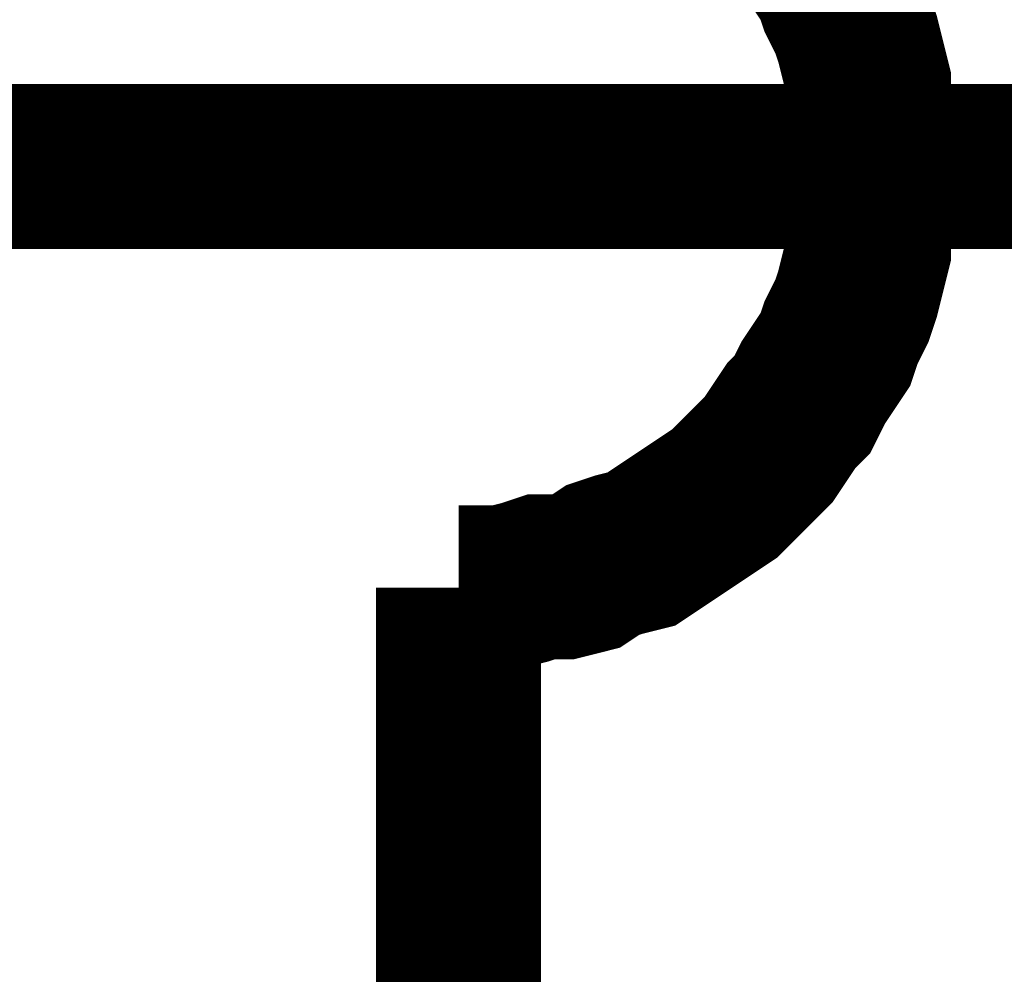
# Model space of a CAD drawing. Header units: inches. Extents: x 0 to 17, y 0 to 11.
# Tile 16 of 48: x 6.319 to 6.3895, y 5.692 to 5.7603. Entities that reach past the tile are written whole.
import ezdxf

# ---------------------------------------------------------------- set-up
doc = ezdxf.new("R2010")
doc.units = ezdxf.units.IN
doc.header["$MEASUREMENT"] = 0
doc.layers.add('Sheet', color=255, linetype='Continuous')

msp = doc.modelspace()

# ---------------------------------------------------------------- linework, layer by layer
at = {"layer": 'Sheet'}
for points in [[(6.380154, 5.749784, 0.0118, 0.0118, 0), (6.380154, 5.75137, 0.0118, 0.0118, 0), (6.380154, 5.752956, 0.0118, 0.0118, 0), (6.379757, 5.754542, 0.0118, 0.0118, 0), (6.379757, 5.755731, 0.0118, 0.0118, 0), (6.379361, 5.757317, 0.0118, 0.0118, 0), (6.378965, 5.758903, 0.0118, 0.0118, 0), (6.378568, 5.760092, 0.0118, 0.0118, 0), (6.377775, 5.761678, 0.0118, 0.0118, 0), (6.377379, 5.762868, 0.0118, 0.0118, 0), (6.376586, 5.764057, 0.0118, 0.0118, 0), (6.375793, 5.765247, 0.0118, 0.0118, 0), (6.375, 5.766832, 0.0118, 0.0118, 0)], [(5.630457, 5.749784, 0.0118, 0.0118, 0), (8.100373, 5.749784, 0.0118, 0.0118, 0)], [(6.35042, 5.719651, 0.0118, 0.0118, 0), (6.352006, 5.719651, 0.0118, 0.0118, 0), (6.353591, 5.719651, 0.0118, 0.0118, 0), (6.355177, 5.720048, 0.0118, 0.0118, 0), (6.356367, 5.720444, 0.0118, 0.0118, 0), (6.357952, 5.720444, 0.0118, 0.0118, 0), (6.359538, 5.720841, 0.0118, 0.0118, 0), (6.360728, 5.721634, 0.0118, 0.0118, 0), (6.361917, 5.72203, 0.0118, 0.0118, 0), (6.363503, 5.722426, 0.0118, 0.0118, 0), (6.364692, 5.723219, 0.0118, 0.0118, 0), (6.365882, 5.724012, 0.0118, 0.0118, 0), (6.367071, 5.724805, 0.0118, 0.0118, 0), (6.36826, 5.725598, 0.0118, 0.0118, 0), (6.36945, 5.726391, 0.0118, 0.0118, 0), (6.370639, 5.727581, 0.0118, 0.0118, 0), (6.371432, 5.728374, 0.0118, 0.0118, 0), (6.372621, 5.729563, 0.0118, 0.0118, 0), (6.373414, 5.730753, 0.0118, 0.0118, 0), (6.374207, 5.731942, 0.0118, 0.0118, 0), (6.375, 5.732735, 0.0118, 0.0118, 0), (6.375793, 5.734321, 0.0118, 0.0118, 0), (6.376586, 5.73551, 0.0118, 0.0118, 0), (6.377379, 5.7367, 0.0118, 0.0118, 0), (6.377775, 5.737889, 0.0118, 0.0118, 0), (6.378568, 5.739475, 0.0118, 0.0118, 0), (6.378965, 5.740665, 0.0118, 0.0118, 0), (6.379361, 5.742251, 0.0118, 0.0118, 0), (6.379757, 5.743837, 0.0118, 0.0118, 0), (6.379757, 5.745026, 0.0118, 0.0118, 0), (6.380154, 5.746612, 0.0118, 0.0118, 0), (6.380154, 5.748198, 0.0118, 0.0118, 0), (6.380154, 5.749784, 0.0118, 0.0118, 0)], [(6.35042, 5.719651, 0.0118, 0.0118, 0), (6.35042, 5.64987, 0.0118, 0.0118, 0)]]:
    msp.add_lwpolyline(points, format="xyseb", dxfattribs=at)

doc.saveas('drawing.dxf')
